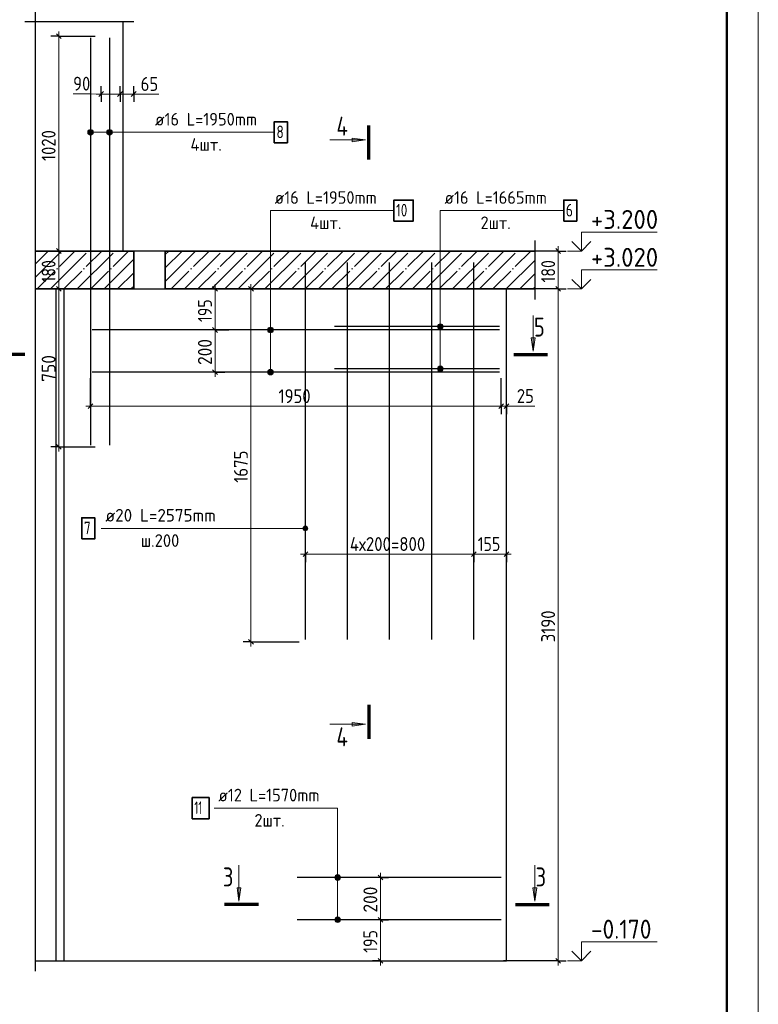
# Model space of a CAD drawing. Header units: millimetres. Extents: x -49773 to 2322955, y -3321 to 58485.
# Tile 135 of 256: x 567229 to 578917, y 22200 to 37783. Entities that reach past the tile are written whole.
import ezdxf

# ---------------------------------------------------------------- set-up
doc = ezdxf.new("R2010")
doc.units = ezdxf.units.MM
doc.linetypes.add('______11', pattern=[500, 400, -50, 0, -50])
doc.linetypes.add('______5', pattern=[1100, 800, -100, 100, -100])
for name, color, linetype, lineweight in [('Standard', 7, 'Continuous', 25), ('Арм.стержн.горизонт. 2', 202, 'Continuous', 35), ('Высотная отметки_ общее', 7, 'Continuous', 13), ('Перекрытие_ общее', 7, 'Continuous', 35), ('Размерная линия_ общее', 7, 'Continuous', 13), ('Стена_ общее', 7, 'Continuous', 35)]:
    doc.layers.add(name, color=color, linetype=linetype, lineweight=lineweight)
doc.layers.add('Арм.стержн. вертикальными 2', color=7, linetype='Continuous', lineweight=35, true_color=0x006e00)
doc.styles.add('ISOCPEUR', font='txt')

msp = doc.modelspace()

# ---------------------------------------------------------------- hatches: boundary and pattern name
at = {"layer": 'Standard', "linetype": 'Continuous', "lineweight": 13, "transparency": 33554687}
for points in [[(572491.1, 35909.4), (572701.1, 35879.4), (572491.1, 35849.4)], [(575383.7, 32747), (575353.7, 32537), (575323.7, 32747)], [(572491.1, 26660.9), (572701.1, 26630.9), (572491.1, 26600.9)], [(570728.6, 24043.9), (570698.6, 23833.9), (570668.6, 24043.9)], [(575410.5, 24043.9), (575380.5, 23833.9), (575350.4, 24043.9)]]:
    msp.add_hatch(color=7, dxfattribs=at).paths.add_polyline_path(points, flags=16)
at = {"layer": 'Арм.стержн. вертикальными 2', "linetype": 'Continuous', "lineweight": 13, "transparency": 33554687}
for points in [[(568311.3, 35978.6), (568311.3, 36023.6), (568305, 36001.1)], [(568311.3, 35978.6), (568311.3, 36023.6), (568305, 36001.1)], [(568327.5, 35962.4), (568327.5, 36039.8), (568311.3, 36023.6)], [(568327.5, 35962.4), (568327.5, 36039.8), (568311.3, 36023.6)], [(568327.5, 35962.4), (568311.3, 36023.6), (568311.3, 35978.6)], [(568327.5, 35962.4), (568311.3, 36023.6), (568311.3, 35978.6)], [(568350, 35956.1), (568350, 36046.1), (568327.5, 36039.8)], [(568350, 35956.1), (568350, 36046.1), (568327.5, 36039.8)], [(568350, 35956.1), (568327.5, 36039.8), (568327.5, 35962.4)], [(568350, 35956.1), (568327.5, 36039.8), (568327.5, 35962.4)], [(568372.5, 35962.4), (568372.5, 36039.8), (568350, 36046.1)], [(568372.5, 35962.4), (568350, 36046.1), (568350, 35956.1)], [(568372.5, 35962.4), (568372.5, 36039.8), (568350, 36046.1)], [(568372.5, 35962.4), (568350, 36046.1), (568350, 35956.1)], [(568388.7, 35978.6), (568388.7, 36023.6), (568372.5, 36039.8)], [(568388.7, 35978.6), (568372.5, 36039.8), (568372.5, 35962.4)], [(568388.7, 35978.6), (568388.7, 36023.6), (568372.5, 36039.8)], [(568388.7, 35978.6), (568372.5, 36039.8), (568372.5, 35962.4)], [(568388.7, 36023.6), (568388.7, 35978.6), (568395, 36001.1)], [(568388.7, 36023.6), (568388.7, 35978.6), (568395, 36001.1)], [(568611.3, 35978.6), (568611.3, 36023.6), (568605, 36001.1)], [(568611.3, 35978.6), (568611.3, 36023.6), (568605, 36001.1)], [(568627.5, 35962.4), (568627.5, 36039.8), (568611.3, 36023.6)], [(568627.5, 35962.4), (568627.5, 36039.8), (568611.3, 36023.6)], [(568627.5, 35962.4), (568611.3, 36023.6), (568611.3, 35978.6)], [(568627.5, 35962.4), (568611.3, 36023.6), (568611.3, 35978.6)], [(568650, 35956.1), (568650, 36046.1), (568627.5, 36039.8)], [(568650, 35956.1), (568650, 36046.1), (568627.5, 36039.8)], [(568650, 35956.1), (568627.5, 36039.8), (568627.5, 35962.4)], [(568650, 35956.1), (568627.5, 36039.8), (568627.5, 35962.4)], [(568672.5, 35962.4), (568672.5, 36039.8), (568650, 36046.1)], [(568672.5, 35962.4), (568650, 36046.1), (568650, 35956.1)], [(568672.5, 35962.4), (568672.5, 36039.8), (568650, 36046.1)], [(568672.5, 35962.4), (568650, 36046.1), (568650, 35956.1)], [(568688.7, 35978.6), (568688.7, 36023.6), (568672.5, 36039.8)], [(568688.7, 35978.6), (568672.5, 36039.8), (568672.5, 35962.4)], [(568688.7, 35978.6), (568688.7, 36023.6), (568672.5, 36039.8)], [(568688.7, 35978.6), (568672.5, 36039.8), (568672.5, 35962.4)], [(568688.7, 36023.6), (568688.7, 35978.6), (568695, 36001.1)], [(568688.7, 36023.6), (568688.7, 35978.6), (568695, 36001.1)], [(571717.7, 29751.4), (571731.2, 29700.4), (571731.2, 29764.9)], [(571731.2, 29764.9), (571750, 29695.1), (571750, 29770.1)], [(571731.2, 29764.9), (571731.2, 29700.4), (571750, 29695.1)], [(571750, 29770.1), (571750, 29695.1), (571768.7, 29700.4)], [(571750, 29770.1), (571768.7, 29700.4), (571768.7, 29764.9)], [(571768.7, 29764.9), (571768.7, 29700.4), (571782.2, 29713.9)], [(571768.7, 29764.9), (571782.2, 29713.9), (571782.2, 29751.4)], [(571717.7, 29713.9), (571717.7, 29751.4), (571712.5, 29732.6)], [(571717.7, 29751.4), (571717.7, 29713.9), (571731.2, 29700.4)], [(571782.2, 29751.4), (571782.2, 29713.9), (571787.5, 29732.6)]]:
    msp.add_hatch(color=7, dxfattribs=at).paths.add_polyline_path(points)
at = {"layer": 'Арм.стержн.горизонт. 2', "linetype": 'Continuous', "lineweight": 13, "transparency": 33554687}
for points in [[(571236.8, 32894.5), (571159.4, 32894.5), (571153.1, 32872)], [(571236.8, 32894.5), (571153.1, 32872), (571243.1, 32872)], [(571236.8, 32894.5), (571159.4, 32894.5), (571153.1, 32872)], [(571236.8, 32894.5), (571153.1, 32872), (571243.1, 32872)], [(571220.6, 32910.7), (571175.6, 32910.7), (571159.4, 32894.5)], [(571220.6, 32910.7), (571159.4, 32894.5), (571236.8, 32894.5)], [(571220.6, 32910.7), (571175.6, 32910.7), (571159.4, 32894.5)], [(571220.6, 32910.7), (571159.4, 32894.5), (571236.8, 32894.5)], [(571175.6, 32910.7), (571220.6, 32910.7), (571198.1, 32917)], [(571175.6, 32910.7), (571220.6, 32910.7), (571198.1, 32917)], [(573923.5, 32947.8), (573846.1, 32947.8), (573839.8, 32925.3)], [(573923.5, 32947.8), (573839.8, 32925.3), (573929.8, 32925.3)], [(573929.8, 32925.3), (573839.8, 32925.3), (573846.1, 32902.8)], [(573907.3, 32964), (573862.3, 32964), (573846.1, 32947.8)], [(573907.3, 32964), (573846.1, 32947.8), (573923.5, 32947.8)], [(573929.8, 32925.3), (573846.1, 32902.8), (573923.5, 32902.8)], [(573923.5, 32902.8), (573846.1, 32902.8), (573862.3, 32886.6)], [(573862.3, 32964), (573907.3, 32964), (573884.8, 32970.3)], [(573923.5, 32902.8), (573862.3, 32886.6), (573907.3, 32886.6)], [(573907.3, 32886.6), (573862.3, 32886.6), (573884.8, 32880.3)], [(571243.1, 32872), (571153.1, 32872), (571159.4, 32849.5)], [(571243.1, 32872), (571153.1, 32872), (571159.4, 32849.5)], [(571243.1, 32872), (571159.4, 32849.5), (571236.8, 32849.5)], [(571243.1, 32872), (571159.4, 32849.5), (571236.8, 32849.5)], [(571236.8, 32849.5), (571159.4, 32849.5), (571175.6, 32833.3)], [(571236.8, 32849.5), (571159.4, 32849.5), (571175.6, 32833.3)], [(571236.8, 32849.5), (571175.6, 32833.3), (571220.6, 32833.3)], [(571236.8, 32849.5), (571175.6, 32833.3), (571220.6, 32833.3)], [(571220.6, 32833.3), (571175.6, 32833.3), (571198.1, 32827)], [(571220.6, 32833.3), (571175.6, 32833.3), (571198.1, 32827)], [(573923.5, 32281.1), (573846.1, 32281.1), (573839.8, 32258.6)], [(573923.5, 32281.1), (573839.8, 32258.6), (573929.8, 32258.6)], [(573929.8, 32258.6), (573839.8, 32258.6), (573846.1, 32236.1)], [(573907.3, 32297.3), (573862.3, 32297.3), (573846.1, 32281.1)], [(573907.3, 32297.3), (573846.1, 32281.1), (573923.5, 32281.1)], [(573929.8, 32258.6), (573846.1, 32236.1), (573923.5, 32236.1)], [(573862.3, 32297.3), (573907.3, 32297.3), (573884.8, 32303.6)], [(571236.8, 32227.8), (571159.4, 32227.8), (571153.1, 32205.3)], [(571236.8, 32227.8), (571153.1, 32205.3), (571243.1, 32205.3)], [(571236.8, 32227.8), (571159.4, 32227.8), (571153.1, 32205.3)], [(571236.8, 32227.8), (571153.1, 32205.3), (571243.1, 32205.3)], [(571243.1, 32205.3), (571153.1, 32205.3), (571159.4, 32182.8)], [(571243.1, 32205.3), (571153.1, 32205.3), (571159.4, 32182.8)], [(571220.6, 32244), (571175.6, 32244), (571159.4, 32227.8)], [(571220.6, 32244), (571159.4, 32227.8), (571236.8, 32227.8)], [(571220.6, 32244), (571175.6, 32244), (571159.4, 32227.8)], [(571220.6, 32244), (571159.4, 32227.8), (571236.8, 32227.8)], [(571243.1, 32205.3), (571159.4, 32182.8), (571236.8, 32182.8)], [(571243.1, 32205.3), (571159.4, 32182.8), (571236.8, 32182.8)], [(571236.8, 32182.8), (571159.4, 32182.8), (571175.6, 32166.6)], [(571236.8, 32182.8), (571159.4, 32182.8), (571175.6, 32166.6)], [(571175.6, 32244), (571220.6, 32244), (571198.1, 32250.3)], [(571175.6, 32244), (571220.6, 32244), (571198.1, 32250.3)], [(571236.8, 32182.8), (571175.6, 32166.6), (571220.6, 32166.6)], [(571236.8, 32182.8), (571175.6, 32166.6), (571220.6, 32166.6)], [(571220.6, 32166.6), (571175.6, 32166.6), (571198.1, 32160.3)], [(571220.6, 32166.6), (571175.6, 32166.6), (571198.1, 32160.3)], [(573923.5, 32236.1), (573846.1, 32236.1), (573862.3, 32219.9)], [(573923.5, 32236.1), (573862.3, 32219.9), (573907.3, 32219.9)], [(573907.3, 32219.9), (573862.3, 32219.9), (573884.8, 32213.6)], [(572298.9, 24227.8), (572221.5, 24227.8), (572215.2, 24205.3)], [(572298.9, 24227.8), (572215.2, 24205.3), (572305.2, 24205.3)], [(572305.2, 24205.3), (572215.2, 24205.3), (572221.5, 24182.8)], [(572282.7, 24244), (572237.7, 24244), (572221.5, 24227.8)], [(572282.7, 24244), (572221.5, 24227.8), (572298.9, 24227.8)], [(572305.2, 24205.3), (572221.5, 24182.8), (572298.9, 24182.8)], [(572298.9, 24182.8), (572221.5, 24182.8), (572237.7, 24166.6)], [(572237.7, 24244), (572282.7, 24244), (572260.2, 24250.3)], [(572298.9, 24182.8), (572237.7, 24166.6), (572282.7, 24166.6)], [(572282.7, 24166.6), (572237.7, 24166.6), (572260.2, 24160.3)], [(572298.9, 23561.1), (572221.5, 23561.1), (572215.2, 23538.6)], [(572298.9, 23561.1), (572215.2, 23538.6), (572305.2, 23538.6)], [(572305.2, 23538.6), (572215.2, 23538.6), (572221.5, 23516.1)], [(572282.7, 23577.3), (572237.7, 23577.3), (572221.5, 23561.1)], [(572282.7, 23577.3), (572221.5, 23561.1), (572298.9, 23561.1)], [(572305.2, 23538.6), (572221.5, 23516.1), (572298.9, 23516.1)], [(572237.7, 23577.3), (572282.7, 23577.3), (572260.2, 23583.6)], [(572298.9, 23516.1), (572221.5, 23516.1), (572237.7, 23499.9)], [(572298.9, 23516.1), (572237.7, 23499.9), (572282.7, 23499.9)], [(572282.7, 23499.9), (572237.7, 23499.9), (572260.2, 23493.6)]]:
    msp.add_hatch(color=7, dxfattribs=at).paths.add_polyline_path(points)

# ---------------------------------------------------------------- linework, layer by layer
at = {"layer": 'Standard', "color": 7, "linetype": 'Continuous', "lineweight": 25, "transparency": 33554687}
for p, q in [((567478.8, 33955.3), (567478.8, 37922)), ((567312.2, 37755.3), (569033.3, 37755.3)), ((567478.8, 33355.3), (567478.8, 34288.6)), ((575378.8, 34288.6), (575378.8, 33355.3)), ((567478.8, 22722), (567478.8, 33688.6))]:
    msp.add_line(p, q, dxfattribs=at)
at = {"layer": 'Standard', "color": 7, "linetype": 'Continuous', "lineweight": 70, "transparency": 33554687}
for p, q in [((572754.4, 35571.8), (572754.4, 36107.8)), ((567312.8, 32483.7), (566776.8, 32483.7)), ((575046.1, 32483.7), (575582.1, 32483.7)), ((572754.4, 26938.5), (572754.4, 26402.5)), ((571006.2, 23780.6), (570470.2, 23780.6)), ((575072.9, 23780.6), (575608.9, 23780.6))]:
    msp.add_line(p, q, dxfattribs=at)
at = {"layer": 'Standard', "color": 7, "linetype": 'Continuous', "lineweight": 13, "transparency": 33554687}
for p, q in [((572701.1, 35879.4), (572135.8, 35879.4)), ((572491.1, 35879.4), (572476.1, 35879.4)), ((572491.1, 35849.4), (572491.1, 35909.4)), ((572491.1, 35909.4), (572701.1, 35879.4)), ((572701.1, 35879.4), (572491.1, 35849.4)), ((572701.1, 35879.4), (572701.1, 35879.4)), ((572701.1, 35879.4), (572701.1, 35879.4)), ((572701.1, 35879.4), (572701.1, 35879.4)), ((575353.7, 32537), (575353.7, 33102.3)), ((575353.7, 32537), (575323.7, 32747)), ((575323.7, 32747), (575383.7, 32747)), ((575353.7, 32747), (575353.7, 32762)), ((575383.7, 32747), (575353.7, 32537)), ((575353.7, 32537), (575353.7, 32537)), ((575353.7, 32537), (575353.7, 32537)), ((575353.7, 32537), (575353.7, 32537)), ((572491.1, 26600.9), (572491.1, 26660.9)), ((572491.1, 26660.9), (572701.1, 26630.9)), ((572701.1, 26630.9), (572135.8, 26630.9)), ((572491.1, 26630.9), (572476.1, 26630.9)), ((572701.1, 26630.9), (572491.1, 26600.9)), ((572701.1, 26630.9), (572701.1, 26630.9)), ((572701.1, 26630.9), (572701.1, 26630.9)), ((572701.1, 26630.9), (572701.1, 26630.9)), ((570698.6, 23833.9), (570698.6, 24399.2)), ((575380.5, 23833.9), (575380.5, 24399.2)), ((570698.6, 23833.9), (570668.6, 24043.9)), ((570668.6, 24043.9), (570728.6, 24043.9)), ((570698.6, 24043.9), (570698.6, 24058.9)), ((570728.6, 24043.9), (570698.6, 23833.9)), ((575380.5, 23833.9), (575350.4, 24043.9)), ((575350.4, 24043.9), (575410.5, 24043.9)), ((575380.5, 24043.9), (575380.5, 24058.9)), ((575410.5, 24043.9), (575380.5, 23833.9)), ((570698.6, 23833.9), (570698.6, 23833.9)), ((570698.6, 23833.9), (570698.6, 23833.9)), ((570698.6, 23833.9), (570698.6, 23833.9)), ((575380.5, 23833.9), (575380.5, 23833.9)), ((575380.5, 23833.9), (575380.5, 23833.9)), ((575380.5, 23833.9), (575380.5, 23833.9))]:
    msp.add_line(p, q, dxfattribs=at)
at = {"layer": 'Standard', "color": 253, "linetype": '______11', "lineweight": 13, "true_color": 0xababab, "transparency": 33554687}
for p, q in [((567478.8, 33920.9), (567679.8, 34122)), ((567504.1, 33522), (568104.1, 34122)), ((567928.4, 33522), (568528.4, 34122)), ((568352.6, 33522), (568952.6, 34122)), ((569533.3, 33854.1), (569801.2, 34122)), ((569625.4, 33522), (570225.4, 34122)), ((570049.7, 33522), (570649.7, 34122)), ((570474, 33522), (571074, 34122)), ((570898.2, 33522), (571498.2, 34122)), ((571322.5, 33522), (571922.5, 34122)), ((571746.8, 33522), (572346.8, 34122)), ((572171, 33522), (572771, 34122)), ((572595.3, 33522), (573195.3, 34122)), ((573019.5, 33522), (573619.5, 34122)), ((573443.8, 33522), (574043.8, 34122)), ((573868.1, 33522), (574468.1, 34122)), ((574292.3, 33522), (574892.3, 34122)), ((574716.6, 33522), (575316.6, 34122)), ((568776.9, 33522), (569033.3, 33778.3)), ((575140.9, 33522), (575378.8, 33759.9))]:
    msp.add_line(p, q, dxfattribs=at)
at = {"layer": 'Standard', "color": 253, "linetype": '______5', "lineweight": 13, "true_color": 0xababab, "transparency": 33554687}
for p, q in [((567478.8, 33708.8), (567892, 34122)), ((567716.2, 33522), (568316.2, 34122)), ((568140.5, 33522), (568740.5, 34122)), ((568564.8, 33522), (569033.3, 33990.5)), ((569533.3, 34066.2), (569589, 34122)), ((569533.3, 33641.9), (570013.3, 34122)), ((569837.6, 33522), (570437.6, 34122)), ((570261.8, 33522), (570861.8, 34122)), ((570686.1, 33522), (571286.1, 34122)), ((571110.4, 33522), (571710.4, 34122)), ((571534.6, 33522), (572134.6, 34122)), ((571958.9, 33522), (572558.9, 34122)), ((572383.1, 33522), (572983.1, 34122)), ((572807.4, 33522), (573407.4, 34122)), ((573231.7, 33522), (573831.7, 34122)), ((573655.9, 33522), (574255.9, 34122)), ((574080.2, 33522), (574680.2, 34122)), ((574504.5, 33522), (575104.5, 34122)), ((574928.7, 33522), (575378.8, 33972.1)), ((568989, 33522), (569033.3, 33566.2)), ((575353, 33522), (575378.8, 33547.8))]:
    msp.add_line(p, q, dxfattribs=at)
at = {"layer": 'Standard', "color": 7, "linetype": 'Continuous', "lineweight": 35, "transparency": 33554687}
for p, q in [((569033.3, 34122), (567478.8, 34122)), ((569033.3, 33522), (569033.3, 34122)), ((569533.3, 34122), (569533.3, 33522)), ((575378.8, 34122), (569533.3, 34122)), ((567478.8, 33522), (569033.3, 33522)), ((569533.3, 33522), (575378.8, 33522))]:
    msp.add_line(p, q, dxfattribs=at)
at = {"layer": 'Standard', "color": 7, "linetype": 'Continuous', "lineweight": 13, "transparency": 33554687}
msp.add_lwpolyline([(536916.8, -1424.7), (578916.8, -1424.7), (578916.8, 57975.3), (536916.8, 57975.3), (536916.8, -1424.7)], close=True, dxfattribs=at)
at = {"layer": 'Standard', "color": 7, "linetype": 'Continuous', "lineweight": 50, "transparency": 33554687}
msp.add_lwpolyline([(538916.8, 57475.3), (578416.8, 57475.3), (578416.8, -924.7), (538916.8, -924.7), (538916.8, 57475.3)], close=True, dxfattribs=at)
at = {"layer": 'Арм.стержн. вертикальными 2', "color": 5, "linetype": 'Continuous', "lineweight": 25, "true_color": 0x1c1cff, "transparency": 33554687}
for p, q in [((568350, 37495.3), (568350, 31048.6)), ((568350, 37495.3), (568350, 31048.6)), ((568650, 37495.3), (568650, 31048.6)), ((568650, 37495.3), (568650, 31048.6))]:
    msp.add_line(p, q, dxfattribs=at)
at = {"layer": 'Арм.стержн. вертикальными 2', "color": 7, "linetype": 'Continuous', "lineweight": 13, "transparency": 33554687}
for p, q in [((568305, 36001.1), (568305, 36001.1)), ((568305, 36001.1), (568305, 36001.1)), ((568350, 36046.1), (568350, 36046.1)), ((568350, 36046.1), (568350, 36046.1)), ((569304.6, 36001.1), (568350, 36001.1)), ((569304.6, 36001.1), (568350, 36001.1)), ((568395, 36001.1), (568395, 36001.1)), ((568395, 36001.1), (568395, 36001.1)), ((568605, 36001.1), (568605, 36001.1)), ((568605, 36001.1), (568605, 36001.1)), ((568650, 36046.1), (568650, 36046.1)), ((568650, 36046.1), (568650, 36046.1)), ((569304.6, 36001.1), (568650, 36001.1)), ((569304.6, 36001.1), (568650, 36001.1)), ((568695, 36001.1), (568695, 36001.1)), ((568695, 36001.1), (568695, 36001.1)), ((569304.6, 36001.1), (571257.9, 36001.1)), ((568350, 35956.1), (568350, 35956.1)), ((568350, 35956.1), (568350, 35956.1)), ((568650, 35956.1), (568650, 35956.1)), ((568650, 35956.1), (568650, 35956.1)), ((571750, 29770.1), (571750, 29770.1)), ((568517.8, 29732.6), (570551.1, 29732.6)), ((570551.1, 29732.6), (571750, 29732.6)), ((571712.5, 29732.6), (571712.5, 29732.6)), ((571750, 29695.1), (571750, 29695.1)), ((571787.5, 29732.6), (571787.5, 29732.6))]:
    msp.add_line(p, q, dxfattribs=at)
at = {"layer": 'Арм.стержн. вертикальными 2', "color": 33, "linetype": 'Continuous', "lineweight": 25, "true_color": 0xf0a546, "transparency": 33554687}
for p, q in [((571750, 27972), (571750, 33938.6)), ((572416.6, 27972), (572416.6, 33938.6)), ((573083.3, 27972), (573083.3, 33938.6)), ((573750, 27972), (573750, 33938.6)), ((574416.6, 27972), (574416.6, 33938.6))]:
    msp.add_line(p, q, dxfattribs=at)
at = {"layer": 'Арм.стержн. вертикальными 2', "color": 7, "linetype": 'Continuous', "lineweight": 35, "transparency": 33554687}
for points in [[(571257.9, 35834.4), (571464.6, 35834.4), (571464.6, 36167.8), (571257.9, 36167.8), (571257.9, 35834.4)], [(568211.1, 29566), (568417.8, 29566), (568417.8, 29899.3), (568211.1, 29899.3), (568211.1, 29566)]]:
    msp.add_lwpolyline(points, dxfattribs=at)
at = {"layer": 'Арм.стержн. вертикальными 2', "color": 7, "linetype": 'Continuous', "lineweight": 13, "transparency": 33554687}
for centre, radius in [((568350, 36001.1), 45), ((568350, 36001.1), 45), ((568650, 36001.1), 45), ((568650, 36001.1), 45), ((571750, 29732.6), 37.5)]:
    msp.add_circle(centre, radius, dxfattribs=at)
at = {"layer": 'Арм.стержн.горизонт. 2', "color": 7, "linetype": 'Continuous', "lineweight": 13, "transparency": 33554687}
for p, q in [((571198.1, 34762.3), (573151.4, 34762.3)), ((571198.1, 34762.3), (571198.1, 32205.3)), ((571198.1, 34762.3), (571198.1, 32872)), ((571198.1, 34762.3), (571198.1, 32205.3)), ((571198.1, 34762.3), (571198.1, 32872)), ((573884.8, 34762.3), (575838.1, 34762.3)), ((573884.8, 34762.3), (573884.8, 32925.3)), ((573884.8, 34762.3), (573884.8, 32258.6)), ((571198.1, 32917), (571198.1, 32917)), ((571198.1, 32917), (571198.1, 32917)), ((573839.8, 32925.3), (573839.8, 32925.3)), ((573884.8, 32970.3), (573884.8, 32970.3)), ((573929.8, 32925.3), (573929.8, 32925.3)), ((571153.1, 32872), (571153.1, 32872)), ((571153.1, 32872), (571153.1, 32872)), ((571198.1, 32827), (571198.1, 32827)), ((571198.1, 32827), (571198.1, 32827)), ((571243.1, 32872), (571243.1, 32872)), ((571243.1, 32872), (571243.1, 32872)), ((573884.8, 32880.3), (573884.8, 32880.3)), ((573839.8, 32258.6), (573839.8, 32258.6)), ((573884.8, 32303.6), (573884.8, 32303.6)), ((573929.8, 32258.6), (573929.8, 32258.6)), ((571153.1, 32205.3), (571153.1, 32205.3)), ((571153.1, 32205.3), (571153.1, 32205.3)), ((571198.1, 32250.3), (571198.1, 32250.3)), ((571198.1, 32250.3), (571198.1, 32250.3)), ((571198.1, 32160.3), (571198.1, 32160.3)), ((571198.1, 32160.3), (571198.1, 32160.3)), ((571243.1, 32205.3), (571243.1, 32205.3)), ((571243.1, 32205.3), (571243.1, 32205.3)), ((573884.8, 32213.6), (573884.8, 32213.6)), ((570306.8, 25304.4), (572260.2, 25304.4)), ((572260.2, 25304.4), (572260.2, 23538.6)), ((572260.2, 25304.4), (572260.2, 24205.3)), ((572215.2, 24205.3), (572215.2, 24205.3)), ((572260.2, 24250.3), (572260.2, 24250.3)), ((572260.2, 24160.3), (572260.2, 24160.3)), ((572305.2, 24205.3), (572305.2, 24205.3)), ((572215.2, 23538.6), (572215.2, 23538.6)), ((572260.2, 23583.6), (572260.2, 23583.6)), ((572305.2, 23538.6), (572305.2, 23538.6)), ((572260.2, 23493.6), (572260.2, 23493.6))]:
    msp.add_line(p, q, dxfattribs=at)
at = {"layer": 'Арм.стержн.горизонт. 2', "color": 5, "linetype": 'Continuous', "lineweight": 25, "true_color": 0x1c1cff, "transparency": 33554687}
for p, q in [((574823.3, 32925.3), (572210, 32925.3)), ((574823.3, 32872), (568376.6, 32872)), ((574823.3, 32872), (568376.6, 32872)), ((574823.3, 32258.6), (572210, 32258.6)), ((574823.3, 32205.3), (568376.6, 32205.3)), ((574823.3, 32205.3), (568376.6, 32205.3))]:
    msp.add_line(p, q, dxfattribs=at)
at = {"layer": 'Арм.стержн.горизонт. 2', "color": 34, "linetype": 'Continuous', "lineweight": 25, "transparency": 33554687}
for p, q in [((574846.6, 24205.3), (571620, 24205.3)), ((574846.6, 23538.6), (571620, 23538.6))]:
    msp.add_line(p, q, dxfattribs=at)
at = {"layer": 'Арм.стержн.горизонт. 2', "color": 7, "linetype": 'Continuous', "lineweight": 35, "transparency": 33554687}
for points in [[(573151.4, 34595.6), (573458.1, 34595.6), (573458.1, 34928.9), (573151.4, 34928.9), (573151.4, 34595.6)], [(575838.1, 34595.6), (576044.8, 34595.6), (576044.8, 34928.9), (575838.1, 34928.9), (575838.1, 34595.6)], [(569960.2, 25137.7), (570226.9, 25137.7), (570226.9, 25471.1), (569960.2, 25471.1), (569960.2, 25137.7)]]:
    msp.add_lwpolyline(points, dxfattribs=at)
at = {"layer": 'Арм.стержн.горизонт. 2', "color": 7, "linetype": 'Continuous', "lineweight": 13, "transparency": 33554687}
for centre in [(571198.1, 32872), (571198.1, 32872), (573884.8, 32925.3), (573884.8, 32258.6), (571198.1, 32205.3), (571198.1, 32205.3), (572260.2, 24205.3), (572260.2, 23538.6)]:
    msp.add_circle(centre, 45, dxfattribs=at)
at = {"layer": 'Высотная отметки_ общее', "color": 7, "linetype": 'Continuous', "lineweight": 13, "transparency": 33554687}
for p, q in [((576118.3, 34122), (576118.3, 34422)), ((576118.3, 34422), (577318.3, 34422)), ((576118.3, 34122), (575968.3, 34272)), ((576118.3, 34122), (576268.3, 34272)), ((576118.3, 34122), (575897.8, 34122)), ((576118.3, 34122), (576118.3, 34122)), ((576118.3, 34122), (576118.3, 34122)), ((576118.3, 34122), (576118.3, 34122)), ((576118.3, 34122), (576118.3, 34122)), ((576118.3, 33522), (576118.3, 33822)), ((576118.3, 33822), (577318.3, 33822)), ((576118.3, 33522), (575968.3, 33672)), ((576118.3, 33522), (576268.3, 33672)), ((576118.3, 33522), (575897.8, 33522)), ((576118.3, 33522), (576118.3, 33522)), ((576118.3, 33522), (576118.3, 33522)), ((576118.3, 33522), (576118.3, 33522)), ((576118.3, 33522), (576118.3, 33522)), ((576118.3, 22888.6), (576118.3, 23188.6)), ((576118.3, 23188.6), (577318.3, 23188.6)), ((576118.3, 22888.6), (575968.3, 23038.6)), ((576118.3, 22888.6), (576268.3, 23038.6)), ((576118.3, 22888.6), (575897.8, 22888.6)), ((576118.3, 22888.6), (576118.3, 22888.6)), ((576118.3, 22888.6), (576118.3, 22888.6)), ((576118.3, 22888.6), (576118.3, 22888.6)), ((576118.3, 22888.6), (576118.3, 22888.6))]:
    msp.add_line(p, q, dxfattribs=at)
at = {"layer": 'Перекрытие_ общее', "color": 7, "linetype": 'Continuous', "lineweight": 25, "transparency": 33554687}
for p, q in [((569533.3, 34122), (569033.3, 34122)), ((569033.3, 33522), (569533.3, 33522))]:
    msp.add_line(p, q, dxfattribs=at)
at = {"layer": 'Размерная линия_ общее', "color": 7, "linetype": 'Continuous', "lineweight": 25, "transparency": 33554687}
for p, q in [((567884.9, 37484.5), (567809.9, 37559.5)), ((568479.1, 36569.4), (568554.1, 36644.4)), ((568779.1, 36569.4), (568854.1, 36644.4)), ((568995.8, 36569.4), (569070.8, 36644.4)), ((567884.9, 34084.5), (567809.9, 34159.5)), ((575789.1, 34084.5), (575714.1, 34159.5)), ((567884.9, 33484.5), (567809.9, 33559.5)), ((570357.3, 33484.5), (570282.3, 33559.5)), ((570926.8, 33484.5), (570851.8, 33559.5)), ((575789.1, 33484.5), (575714.1, 33559.5)), ((570357.3, 32834.5), (570282.3, 32909.5)), ((570357.3, 32167.8), (570282.3, 32242.8)), ((568312.5, 31627.8), (568387.5, 31702.8)), ((574812.5, 31627.8), (574887.5, 31702.8)), ((574895.8, 31627.8), (574970.8, 31702.8)), ((567884.9, 30984.5), (567809.9, 31059.5)), ((571712.5, 29286.8), (571787.5, 29361.8)), ((574379.1, 29286.8), (574454.1, 29361.8)), ((574895.8, 29286.8), (574970.8, 29361.8)), ((570926.8, 27901.1), (570851.8, 27976.1)), ((572975.9, 24167.8), (572900.9, 24242.8)), ((572975.9, 23501.1), (572900.9, 23576.1)), ((572975.9, 22851.1), (572900.9, 22926.1)), ((575789.1, 22851.1), (575714.1, 22926.1))]:
    msp.add_line(p, q, dxfattribs=at)
at = {"layer": 'Размерная линия_ общее', "color": 7, "linetype": 'Continuous', "lineweight": 13, "transparency": 33554687}
for p, q in [((567847.4, 37522), (567847.4, 37597)), ((567847.4, 34122), (567847.4, 37522)), ((568360.8, 36610.7), (568074.8, 36610.7)), ((568666.6, 36606.9), (568360.8, 36610.7)), ((568516.6, 36606.9), (568441.6, 36606.9)), ((568516.6, 36606.9), (568816.6, 36606.9)), ((568816.6, 36606.9), (569033.3, 36606.9)), ((568925, 36606.9), (569143.5, 36605.6)), ((569033.3, 36606.9), (569108.3, 36606.9)), ((569143.5, 36605.6), (569429.5, 36605.6)), ((575751.6, 34122), (575751.6, 34197)), ((567847.4, 33522), (567847.4, 34122)), ((575751.6, 33522), (575751.6, 34122)), ((570319.8, 33522), (570319.8, 33597)), ((570319.8, 32872), (570319.8, 33522)), ((570889.3, 33522), (570889.3, 33597)), ((570319.8, 32205.3), (570319.8, 32130.3)), ((568350, 31665.3), (568275, 31665.3)), ((568350, 31665.3), (574850, 31665.3)), ((574850, 31665.3), (574933.3, 31665.3)), ((574891.6, 31665.3), (575096, 31667)), ((574933.3, 31665.3), (575008.3, 31665.3)), ((575096, 31667), (575382, 31667)), ((567847.4, 31022), (567847.4, 30947)), ((571750, 29324.3), (571675, 29324.3)), ((571750, 29324.3), (574416.6, 29324.3)), ((574416.6, 29324.3), (574933.3, 29324.3)), ((574933.3, 29324.3), (575008.3, 29324.3)), ((570889.3, 27938.6), (570889.3, 27863.6)), ((572938.4, 24205.3), (572938.4, 24280.3)), ((572938.4, 23538.6), (572938.4, 24205.3)), ((572938.4, 22888.6), (572938.4, 22813.6)), ((575751.6, 22888.6), (575751.6, 22813.6))]:
    msp.add_line(p, q, dxfattribs=at)
at = {"layer": 'Размерная линия_ общее', "color": 253, "linetype": 'Continuous', "lineweight": -3, "true_color": 0xa0a0a0, "transparency": 33554687}
for p, q in [((567847.4, 37522), (567722.4, 37522)), ((567847.4, 37522), (567972.4, 37522)), ((567847.4, 37522), (568423.3, 37522)), ((568516.6, 36606.9), (568516.6, 36731.9)), ((568816.6, 36606.9), (568816.6, 36731.9)), ((569033.3, 36606.9), (569033.3, 36731.9)), ((568516.6, 36606.9), (568516.6, 36481.9)), ((568516.6, 36606.9), (568516.6, 36598.8)), ((568816.6, 36606.9), (568816.6, 36481.9)), ((568816.6, 36606.9), (568816.6, 36571.7)), ((569033.3, 36606.9), (569033.3, 36481.9)), ((569033.3, 36606.9), (569033.3, 36592.1)), ((567847.4, 34122), (567722.4, 34122)), ((567847.4, 34122), (567972.4, 34122)), ((567847.4, 34122), (567918.7, 34122)), ((575751.6, 34122), (574885.2, 34122)), ((575751.6, 34122), (575626.6, 34122)), ((575751.6, 34122), (575876.6, 34122)), ((567847.4, 33522), (567722.4, 33522)), ((567847.4, 33522), (567972.4, 33522)), ((567847.4, 33522), (568099.1, 33522)), ((570319.8, 33522), (570194.8, 33522)), ((570319.8, 33522), (570444.8, 33522)), ((570319.8, 33522), (570497.2, 33522)), ((570889.3, 33522), (570764.3, 33522)), ((570889.3, 33522), (571014.3, 33522)), ((570889.3, 33522), (571228.8, 33522)), ((575751.6, 33522), (575626.6, 33522)), ((575751.6, 33522), (575876.6, 33522)), ((570319.8, 32872), (570194.8, 32872)), ((570319.8, 32872), (570444.8, 32872)), ((570319.8, 32872), (570539.6, 32872)), ((568350, 31665.3), (568350, 32112)), ((570319.8, 32205.3), (570194.8, 32205.3)), ((570319.8, 32205.3), (570444.8, 32205.3)), ((570319.8, 32205.3), (570476, 32205.3)), ((568350, 31665.3), (568350, 31790.3)), ((568350, 31665.3), (568350, 31540.3)), ((574850, 31665.3), (574850, 31790.3)), ((574850, 31665.3), (574850, 31540.3)), ((574933.3, 31665.3), (574933.3, 31790.3)), ((574933.3, 31665.3), (574933.3, 31540.3)), ((574933.3, 31665.3), (574933.3, 31665.3)), ((567847.4, 31022), (567722.4, 31022)), ((567847.4, 31022), (567972.4, 31022)), ((567847.4, 31022), (568423.3, 31022)), ((571750, 29324.3), (571750, 29449.3)), ((571750, 29324.3), (571750, 29345.9)), ((571750, 29324.3), (571750, 29199.3)), ((574416.6, 29324.3), (574416.6, 29449.3)), ((574416.6, 29324.3), (574416.6, 29199.3)), ((574933.3, 29324.3), (574933.3, 29449.3)), ((574933.3, 29324.3), (574933.3, 29413.8)), ((574933.3, 29324.3), (574933.3, 29199.3)), ((570889.3, 27938.6), (570764.3, 27938.6)), ((570889.3, 27938.6), (571014.3, 27938.6)), ((570889.3, 27938.6), (571650, 27938.6)), ((572938.4, 24205.3), (572813.4, 24205.3)), ((572938.4, 24205.3), (573063.4, 24205.3)), ((572938.4, 24205.3), (572987.2, 24205.3)), ((572938.4, 23538.6), (572813.4, 23538.6)), ((572938.4, 23538.6), (573063.4, 23538.6)), ((572938.4, 23538.6), (572938.4, 23538.6)), ((572938.4, 22888.6), (572813.4, 22888.6)), ((572938.4, 22888.6), (573063.4, 22888.6)), ((572938.4, 22888.6), (572953.2, 22888.6)), ((575751.6, 22888.6), (574885.2, 22888.6)), ((575751.6, 22888.6), (575626.6, 22888.6)), ((575751.6, 22888.6), (575876.6, 22888.6))]:
    msp.add_line(p, q, dxfattribs=at)
at = {"layer": 'Размерная линия_ общее', "color": 7, "linetype": 'Continuous', "lineweight": 13, "transparency": 33554687}
for points in [[(567847.4, 31022), (567847.4, 31969.4), (567847.4, 31969.4), (567847.4, 33522)], [(570889.3, 27938.6), (570889.3, 30393.3), (570889.3, 30393.3), (570889.3, 33522)], [(575751.6, 22888.6), (575751.6, 28019.6), (575751.6, 28019.6), (575751.6, 33522)], [(570319.8, 32205.3), (570319.8, 32243.5), (570319.8, 32243.5), (570319.8, 32872)], [(572938.4, 22888.6), (572938.4, 23031.2), (572938.4, 23031.2), (572938.4, 23538.6)]]:
    msp.add_lwpolyline(points, dxfattribs=at)
at = {"layer": 'Размерная линия_ общее', "color": 253, "linetype": 'Continuous', "lineweight": -3, "true_color": 0xa0a0a0, "transparency": 33554687}
for points in [[(575751.6, 33522), (575734.6, 33522), (575734.6, 33522), (574885.2, 33522)], [(574850, 31665.3), (574850, 31683.9), (574850, 31683.9), (574850, 32112)], [(574416.6, 29324.3), (574416.6, 29341.3), (574416.6, 29341.3), (574416.6, 29502.1)]]:
    msp.add_lwpolyline(points, dxfattribs=at)
at = {"layer": 'Стена_ общее', "color": 7, "linetype": 'Continuous', "lineweight": 25, "transparency": 33554687}
for p, q in [((568866.6, 34122), (568866.6, 37755.3)), ((567799.9, 33522), (567799.9, 22888.6)), ((567933.3, 22888.6), (567933.3, 33522)), ((574933.3, 22888.6), (574933.3, 33522)), ((567478.8, 22888.6), (567799.9, 22888.6)), ((567799.9, 22888.6), (567933.3, 22888.6)), ((567933.3, 22888.6), (568866.6, 22888.6)), ((568866.6, 22888.6), (574933.3, 22888.6))]:
    msp.add_line(p, q, dxfattribs=at)

# ---------------------------------------------------------------- texts
at = {"layer": 'Standard', "color": 7, "linetype": 'Continuous', "lineweight": 25, "transparency": 33554687, "char_height": 300, "attachment_point": 7, "style": 'ISOCPEUR'}
for s, insert, width in [('\\W0.80;4', (572241.5, 35948.1), 359.848), ('\\W0.78;5', (575366.7, 32769), 326.407), ('\\W0.80;4', (572241.5, 26282.3), 359.848), ('\\W0.78;3', (570445.6, 24065.9), 326.407), ('\\W0.78;3', (575393.4, 24065.9), 326.407)]:
    msp.add_mtext(s, dxfattribs=dict(at, insert=insert, width=width))
at = {"layer": 'Арм.стержн. вертикальными 2', "color": 7, "linetype": 'Continuous', "lineweight": 25, "transparency": 33554687, "char_height": 200, "attachment_point": 7, "style": 'ISOCPEUR'}
for s, insert, width in [('\\W0.94;ø16 L=1950mm ', (569371.2, 36107.8), 1913.071), ('\\W0.78;8', (571291.2, 35907.8), 217.611), ('\\W0.95;4шт. ', (569931.2, 35707.8), 794.38), ('\\W0.98;ø20 L=2575mm ', (568584.4, 29839.3), 1996.969), ('\\W0.78;7', (568244.4, 29639.3), 217.601), ('\\W0.95;ш.200 ', (569144.4, 29439.3), 874.669)]:
    msp.add_mtext(s, dxfattribs=dict(at, insert=insert, width=width))
at = {"layer": 'Арм.стержн.горизонт. 2', "color": 7, "linetype": 'Continuous', "lineweight": 25, "transparency": 33554687, "char_height": 200, "attachment_point": 7, "style": 'ISOCPEUR'}
for s, insert, width in [('\\W0.94;ø16 L=1950mm ', (571264.8, 34868.9), 1913.065), ('\\W0.94;ø16 L=1665mm ', (573951.4, 34868.9), 1913.071), ('\\W0.75;10', (573184.8, 34668.9), 314.851), ('\\W0.78;6', (575871.5, 34668.9), 217.601), ('\\W0.95;4шт. ', (571824.8, 34468.9), 794.387), ('\\W0.94;2шт. ', (574521.5, 34468.9), 774.186), ('\\W0.94;ø12 L=1570mm ', (570373.5, 25411.1), 1913.071), ('\\W0.62;11', (569993.5, 25211.1), 262.5), ('\\W0.94;2шт. ', (570943.5, 25011.1), 774.193)]:
    msp.add_mtext(s, dxfattribs=dict(at, insert=insert, width=width))
at = {"layer": 'Высотная отметки_ общее', "color": 7, "linetype": 'Continuous', "lineweight": 25, "transparency": 33554687, "char_height": 300, "attachment_point": 7, "style": 'ISOCPEUR'}
for s, insert, width in [('\\W0.95;+3.200', (576268.3, 34472), 1281.432), ('\\W0.95;+3.020', (576268.3, 33872), 1281.432), ('\\W0.90;-0.170', (576268.3, 23238.6), 1214.12)]:
    msp.add_mtext(s, dxfattribs=dict(at, insert=insert, width=width))
at = {"layer": 'Размерная линия_ общее', "color": 7, "linetype": 'Continuous', "lineweight": 25, "transparency": 33554687, "char_height": 220, "attachment_point": 7, "style": 'ISOCPEUR'}
for s, insert, width in [('\\W0.87;90', (568074.8, 36660.7), 403.932), ('\\W0.87;65', (569143.5, 36655.6), 403.94), ('\\W0.87;1950', (571325, 31715.3), 666.903), ('\\W0.87;25', (575096, 31717), 403.932), ('\\W0.88;4х200=800', (572453.3, 29374.3), 1375.931), ('\\W0.83;155', (574476.9, 29374.3), 508.571)]:
    msp.add_mtext(s, dxfattribs=dict(at, insert=insert, width=width))
at = {"layer": 'Размерная линия_ общее', "color": 7, "linetype": 'Continuous', "lineweight": 25, "transparency": 33554687, "char_height": 220, "attachment_point": 7, "rotation": 90, "style": 'ISOCPEUR'}
for s, insert, width in [('\\W0.87;1020', (567797.4, 35547), 666.903), ('\\W0.83;180', (567797.4, 33624), 508.571), ('\\W0.83;180', (575701.6, 33624), 508.571), ('\\W0.83;195', (570269.8, 32999), 508.564), ('\\W0.91;200', (570269.8, 32318.6), 561.996), ('\\W0.91;750', (567797.4, 32052), 561.996), ('\\W0.87;1675', (570839.3, 30455.3), 666.903), ('\\W0.87;3190', (575701.6, 27930.3), 666.91), ('\\W0.91;200', (572888.4, 23652), 561.996), ('\\W0.83;195', (572888.4, 23015.6), 508.571)]:
    msp.add_mtext(s, dxfattribs=dict(at, insert=insert, width=width))

doc.saveas('drawing.dxf')
